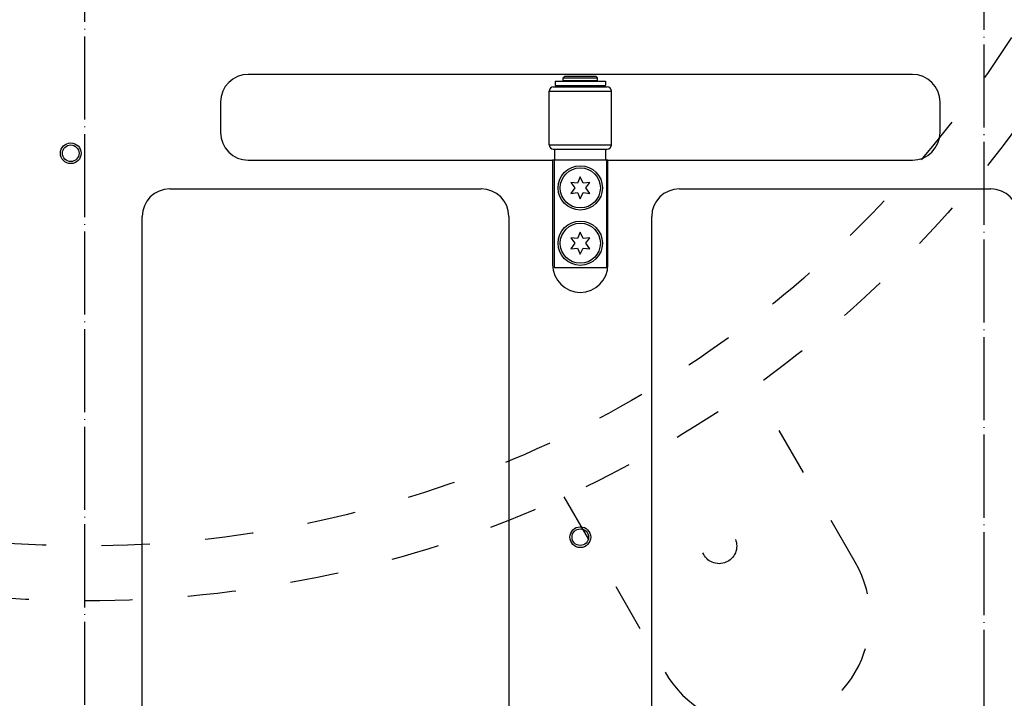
# Model space of a CAD drawing. Extents: x -1763 to 4575, y -3429 to 1051.
# Tile 138 of 174: x 2593 to 2735, y -1903 to -1805. Entities that reach past the tile are written whole.
import ezdxf

# ---------------------------------------------------------------- set-up
doc = ezdxf.new("R2010")
doc.units = 0
doc.linetypes.add('DASHED', pattern=[15, 7, -8])
doc.linetypes.add('DOT_CENTER', pattern=[14, 12, -1, 0, -1])
doc.layers.get('0').update_dxf_attribs({"linetype": 'CONTINUOUS'})
doc.layers.add('1', color=7, linetype='CONTINUOUS')

# ---------------------------------------------------------------- blocks, each defined once
blk = doc.blocks.new('E7018-24101__193', base_point=(2900, -1958.68))
at = {"color": 1, "linetype": 'CONTINUOUS'}
for p, q in [((2721.66, -1812.48), (2625.66, -1812.48)), ((2621.66, -1816.48), (2621.66, -1820.88)), ((2725.66, -1820.88), (2725.66, -1816.48)), ((2625.66, -1824.88), (2669.66, -1824.88)), ((2669.86, -1824.88), (2669.66, -1824.88)), ((2669.66, -1824.88), (2669.66, -1839.98)), ((2669.96, -1824.88), (2669.86, -1824.88)), ((2677.36, -1824.88), (2669.96, -1824.88)), ((2677.46, -1824.88), (2677.36, -1824.88)), ((2677.66, -1824.88), (2677.46, -1824.88)), ((2677.66, -1824.88), (2721.66, -1824.88)), ((2677.66, -1839.98), (2677.66, -1824.88)), ((2614.33, -1829.02), (2659.33, -1829.02)), ((2687.99, -1829.02), (2732.99, -1829.02)), ((2610.33, -1925.7), (2610.33, -1833.02)), ((2663.33, -1833.02), (2663.33, -1925.7)), ((2683.99, -1925.7), (2683.99, -1833.02))]:
    blk.add_line(p, q, dxfattribs=at)
for centre, radius in [((2600, -1823.88), 1.5), ((2600, -1823.88), 1.2), ((2673.66, -1879.36), 1.5), ((2673.66, -1879.36), 1.2)]:
    blk.add_circle(centre, radius, dxfattribs=at)
for centre, start, end in [((2625.66, -1816.48), 90, 180), ((2721.66, -1816.48), 0, 90), ((2625.66, -1820.88), 180, -90), ((2721.66, -1820.88), -90, 0), ((2614.33, -1833.02), 90, 180), ((2659.33, -1833.02), 0, 90), ((2687.99, -1833.02), 90, 180), ((2732.99, -1833.02), 0, 90), ((2673.66, -1839.98), 180, 0)]:
    blk.add_arc(centre, 4, start, end, dxfattribs=at)
blk = doc.blocks.new('23796-0S111__234', base_point=(2677.46, -1840.38))
at = {"color": 1, "linetype": 'CONTINUOUS'}
for p, q in [((2671.36, -1812.78), (2671.16, -1812.98)), ((2671.16, -1812.98), (2673.66, -1812.98)), ((2671.16, -1813.38), (2671.16, -1812.98)), ((2675.96, -1812.78), (2671.36, -1812.78)), ((2673.66, -1812.98), (2676.16, -1812.98)), ((2675.96, -1812.78), (2676.16, -1812.98)), ((2676.16, -1813.38), (2676.16, -1812.98)), ((2671.16, -1813.38), (2672.06, -1813.38)), ((2671.16, -1814.08), (2672.06, -1814.08)), ((2671.16, -1814.28), (2671.16, -1814.08)), ((2672.06, -1813.38), (2673.66, -1813.38)), ((2672.06, -1813.38), (2672.06, -1813.48)), ((2672.06, -1814.08), (2673.66, -1814.08)), ((2673.66, -1813.38), (2675.26, -1813.38)), ((2673.66, -1814.08), (2675.26, -1814.08)), ((2675.26, -1813.38), (2676.16, -1813.38)), ((2675.26, -1813.38), (2675.26, -1813.48)), ((2675.26, -1814.08), (2676.16, -1814.08)), ((2676.16, -1814.28), (2676.16, -1814.08)), ((2669.96, -1823.28), (2671.16, -1823.28)), ((2669.96, -1824.88), (2669.96, -1823.28)), ((2671.16, -1823.28), (2676.16, -1823.28)), ((2676.16, -1823.28), (2677.36, -1823.28)), ((2677.36, -1824.88), (2677.36, -1823.28)), ((2669.96, -1824.88), (2669.86, -1824.88)), ((2669.86, -1824.88), (2669.86, -1840.38)), ((2677.36, -1824.88), (2669.96, -1824.88)), ((2677.46, -1824.88), (2677.36, -1824.88)), ((2677.46, -1824.88), (2677.46, -1840.38)), ((2669.86, -1840.38), (2677.46, -1840.38))]:
    blk.add_line(p, q, dxfattribs=at)
for centre in [(2673.66, -1828.88), (2673.66, -1836.88)]:
    blk.add_circle(centre, 3.2, dxfattribs=at)
blk = doc.blocks.new('WASHER1__235', base_point=(2677.31, -1814.08))
at = {"color": 1, "linetype": 'CONTINUOUS'}
for p, q in [((2670.01, -1813.48), (2670.01, -1814.08)), ((2670.01, -1813.48), (2677.31, -1813.48)), ((2670.01, -1814.08), (2671.16, -1814.08)), ((2671.16, -1814.08), (2672.06, -1814.08)), ((2672.06, -1814.08), (2673.66, -1814.08)), ((2673.66, -1814.08), (2675.26, -1814.08)), ((2675.26, -1814.08), (2676.16, -1814.08)), ((2676.16, -1814.08), (2677.31, -1814.08)), ((2677.31, -1813.48), (2677.31, -1814.08))]:
    blk.add_line(p, q, dxfattribs=at)
blk = doc.blocks.new('BEARING_HK0509__236', base_point=(2678.16, -1823.28))
at = {"color": 1, "linetype": 'CONTINUOUS'}
for p, q in [((2669.76, -1814.28), (2677.56, -1814.28)), ((2669.16, -1814.88), (2678.16, -1814.88)), ((2669.16, -1822.68), (2669.16, -1814.88)), ((2678.16, -1822.68), (2678.16, -1814.88)), ((2669.16, -1822.68), (2678.16, -1822.68)), ((2669.76, -1823.28), (2669.96, -1823.28)), ((2669.96, -1823.28), (2671.16, -1823.28)), ((2671.16, -1823.28), (2676.16, -1823.28)), ((2676.16, -1823.28), (2677.36, -1823.28)), ((2677.36, -1823.28), (2677.56, -1823.28))]:
    blk.add_line(p, q, dxfattribs=at)
for centre, start, end in [((2669.76, -1814.88), 90, 180), ((2677.56, -1814.88), 0, 90), ((2669.76, -1822.68), 180, -90), ((2677.56, -1822.68), -90, 0)]:
    blk.add_arc(centre, 0.6, start, end, dxfattribs=at)
blk = doc.blocks.new('BEARING_ASSY2_6__237', base_point=(2678.16, -1840.38))
for name, p in [('23796-0S111__234', (2677.46, -1840.38)), ('BEARING_HK0509__236', (2678.16, -1823.28)), ('WASHER1__235', (2677.31, -1814.08))]:
    blk.add_blockref(name, p)
blk = doc.blocks.new('BEARINGS__258', base_point=(2852.31, -1972.18))
blk.add_blockref('BEARING_ASSY2_6__237', (2678.16, -1840.38))
blk = doc.blocks.new('0515-2034_M3X12_10__274', base_point=(2676.56, -1839.78))
at = {"color": 1, "linetype": 'CONTINUOUS'}
for p, q in [((2673.66, -1835.28), (2673.26, -1836.19)), ((2674.06, -1836.19), (2673.66, -1835.28)), ((2673.26, -1836.19), (2672.27, -1836.08)), ((2672.27, -1836.08), (2672.86, -1836.88)), ((2672.86, -1836.88), (2672.27, -1837.68)), ((2675.05, -1836.08), (2674.06, -1836.19)), ((2674.46, -1836.88), (2675.05, -1836.08)), ((2675.05, -1837.68), (2674.46, -1836.88)), ((2672.27, -1837.68), (2673.26, -1837.57)), ((2673.26, -1837.57), (2673.66, -1838.48)), ((2673.66, -1838.48), (2674.06, -1837.57)), ((2674.06, -1837.57), (2675.05, -1837.68))]:
    blk.add_line(p, q, dxfattribs=at)
blk.add_circle((2673.66, -1836.88), 2.9, dxfattribs=at)
blk = doc.blocks.new('0515-2034_M3X12_13__275', base_point=(2676.56, -1831.78))
at = {"color": 1, "linetype": 'CONTINUOUS'}
for p, q in [((2673.66, -1827.28), (2673.26, -1828.19)), ((2674.06, -1828.19), (2673.66, -1827.28)), ((2673.26, -1828.19), (2672.27, -1828.08)), ((2672.27, -1828.08), (2672.86, -1828.88)), ((2672.86, -1828.88), (2672.27, -1829.68)), ((2675.05, -1828.08), (2674.06, -1828.19)), ((2674.46, -1828.88), (2675.05, -1828.08)), ((2675.05, -1829.68), (2674.46, -1828.88)), ((2672.27, -1829.68), (2673.26, -1829.57)), ((2673.26, -1829.57), (2673.66, -1830.48)), ((2673.66, -1830.48), (2674.06, -1829.57)), ((2674.06, -1829.57), (2675.05, -1829.68))]:
    blk.add_line(p, q, dxfattribs=at)
blk.add_circle((2673.66, -1828.88), 2.9, dxfattribs=at)
blk = doc.blocks.new('SCREWSET_STIFFENER__280', base_point=(2823.88, -1839.78))
for name, p in [('0515-2034_M3X12_13__275', (2676.56, -1831.78)), ('0515-2034_M3X12_10__274', (2676.56, -1839.78))]:
    blk.add_blockref(name, p)
blk = doc.blocks.new('SMALLPARTS__301', base_point=(2940, -1972.18))
for name, p in [('BEARINGS__258', (2852.31, -1972.18)), ('SCREWSET_STIFFENER__280', (2823.88, -1839.78))]:
    blk.add_blockref(name, p)
blk = doc.blocks.new('E7018-64101__302', base_point=(2940, -1972.18))
for name, p in [('SMALLPARTS__301', (2940, -1972.18)), ('E7018-24101__193', (2900, -1958.68))]:
    blk.add_blockref(name, p)
blk = doc.blocks.new('DUT_BOARD__303', base_point=(2884.31, -1929.7))
at = {"color": 1, "linetype": 'CONTINUOUS'}
for p, q in [((2614.33, -1829.02), (2659.33, -1829.02)), ((2687.99, -1829.02), (2732.99, -1829.02)), ((2610.33, -1925.7), (2610.33, -1833.02)), ((2663.33, -1833.02), (2663.33, -1925.7)), ((2683.99, -1925.7), (2683.99, -1833.02))]:
    blk.add_line(p, q, dxfattribs=at)
for centre, start, end in [((2614.33, -1833.02), 90, 180), ((2659.33, -1833.02), 0, 90), ((2687.99, -1833.02), 90, 180), ((2732.99, -1833.02), 0, 90)]:
    blk.add_arc(centre, 4, start, end, dxfattribs=at)
blk = doc.blocks.new('STIFF_ASSY_DUTBD__304', base_point=(2940, -1972.18))
for name, p in [('E7018-64101__302', (2940, -1972.18)), ('DUT_BOARD__303', (2884.31, -1929.7))]:
    blk.add_blockref(name, p)
blk = doc.blocks.new('A1__382', base_point=(2940, -1972.18))
blk.add_blockref('STIFF_ASSY_DUTBD__304', (2940, -1972.18))
blk = doc.blocks.new('FRONT1__383', base_point=(2850.3, -1381.88))
blk.add_blockref('A1__382', (2940, -1972.18))
blk = doc.blocks.new('L1__384', base_point=(2850.3, -1381.88))
blk.add_blockref('FRONT1__383', (2850.3, -1381.88))
blk = doc.blocks.new('HEADPLATE_EG__629', base_point=(2054.3, -2091.02))
at = {"layer": '1', "color": 1, "linetype": 'DOT_CENTER'}
for p, q in [((2732.06, -1961.14), (2732.06, -1347.99)), ((2602.06, -1960), (2602.06, -1483.75))]:
    blk.add_line(p, q, dxfattribs=at)
at = {"layer": '1', "color": 7, "linetype": 'DASHED'}
for p, q in [((2713.41, -1882.99), (2698.77, -1857.64)), ((2671.28, -1873.52), (2685.91, -1898.86))]:
    blk.add_line(p, q, dxfattribs=at)
for centre, radius in [((2602.06, -1721.88), 166.69), ((2602.06, -1721.88), 158.75), ((2693.73, -1880.65), 2.54)]:
    blk.add_circle(centre, radius, dxfattribs=at)
blk.add_arc((2699.66, -1890.93), 15.88, -150, 30, dxfattribs=at)

msp = doc.modelspace()

# ---------------------------------------------------------------- block references
msp.add_blockref('L1__384', (2850.3, -1381.88))
at = {"layer": '1'}
msp.add_blockref('HEADPLATE_EG__629', (2054.3, -2091.02), dxfattribs=at)

doc.saveas('drawing.dxf')
